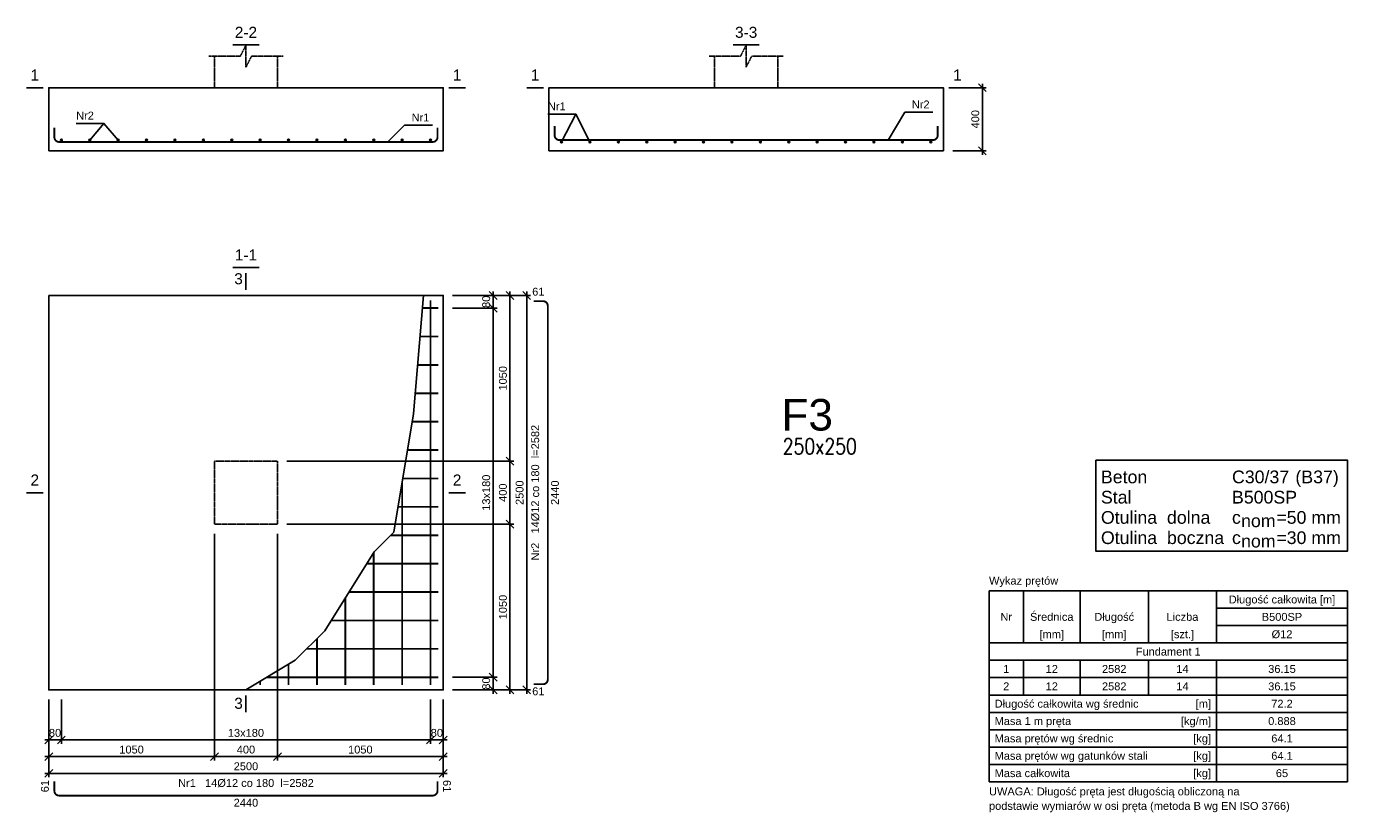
# Model space of a CAD drawing. Header units: millimetres. Extents: x -175722 to -110961, y 52375 to 104640.
# Tile 4 of 146: x -175722 to -167336, y 73244 to 78227. Entities that reach past the tile are written whole.
import ezdxf
from ezdxf.enums import TextEntityAlignment as Align

# ---------------------------------------------------------------- set-up
doc = ezdxf.new("R2010")
doc.units = ezdxf.units.MM
doc.linetypes.add('DASHED', pattern=[0.75, 0.5, -0.25])
for name, color, linetype in [('AS_Balustrady', 53, 'Continuous'), ('SPECBUD_Cienkie', 9, 'Continuous'), ('SPECBUD_Grube', 7, 'Continuous'), ('SPECBUD_Niewidoczne', 4, 'DASHED'), ('SPECBUD_Opisy', 6, 'Continuous'), ('SPECBUD_Pręty zbrojeniowe', 1, 'Continuous'), ('SPECBUD_Wymiary', 9, 'Continuous')]:
    doc.layers.add(name, color=color, linetype=linetype)
doc.styles.add('Arial', font='arial.ttf', dxfattribs={"height": 90})
doc.styles.add('e-cad_3', font='simplex.shx', dxfattribs={"width": 0.8})
doc.styles.add('SPECBUD_TXT', font='arial.ttf')
doc.dimstyles.new('SPECBUD_mm_20', dxfattribs={"dimscale": 20, "dimtxt": 2.5, "dimasz": 2.5, "dimexe": 1.25, "dimexo": 3, "dimgap": 1, "dimtad": 1, "dimdec": 0, "dimzin": 0, "dimtxsty": 'SPECBUD_TXT', "dimblk": 'OBLIQUE', "dimblk1": 'OBLIQUE', "dimblk2": 'OBLIQUE', "dimcen": 1, "dimclrt": 7, "dimadec": 0, "dimazin": 0, "dimtfac": 1, "dimtdec": 4, "dimtofl": 0, "dimtmove": 0, "dimatfit": 3, "dimfxl": 0, "dimtolj": 1, "dimtzin": 0, "dimarcsym": 0})

# ---------------------------------------------------------------- blocks, each defined once
blk = doc.blocks.new('_Oblique')
at = {"color": 0, "linetype": 'ByBlock', "lineweight": -2}
blk.add_line((-0.5, -0.5), (0.5, 0.5), dxfattribs=at)
blk = doc.blocks.new('*D396')
at = {"color": 0, "lineweight": -2, "transparency": 16777216}
for p, q in [((6093.7, -859.26), (6093.7, -409.26)), ((5906.73, -434.26), (6118.7, -434.26)), ((5906.73, -834.26), (6118.7, -834.26)), ((6092.45, -834.26), (6092.45, -834.26))]:
    blk.add_line(p, q, dxfattribs=at)
at = {"layer": 'Defpoints', "color": 0, "transparency": 16777216}
for p in [(5846.73, -434.26), (5846.73, -834.26)]:
    blk.add_point(p, dxfattribs=at)
at = {"transparency": 16777216, "xscale": 50, "yscale": 50}
for p, rotation in [((6093.7, -434.26), 90), ((6093.7, -834.26), 270)]:
    blk.add_blockref('_Oblique', p, dxfattribs=dict(at, rotation=rotation))
at = {"color": 7, "transparency": 16777216, "style": 'SPECBUD_TXT'}
blk.add_text('400', height=50, rotation=90, dxfattribs=at).set_placement((6073.7, -634.26), align=Align.CENTER)
blk = doc.blocks.new('*D397')
at = {"color": 0, "lineweight": -2, "transparency": 16777216}
for p, q in [((2736.4, -1751.52), (3018.93, -1751.52)), ((2993.93, -1856.52), (2993.93, -1726.52)), ((2736.4, -1831.52), (3018.93, -1831.52)), ((2992.68, -1831.52), (2992.68, -1831.52))]:
    blk.add_line(p, q, dxfattribs=at)
at = {"layer": 'Defpoints', "color": 0, "transparency": 16777216}
for p in [(2676.4, -1751.52), (2676.4, -1831.52)]:
    blk.add_point(p, dxfattribs=at)
at = {"transparency": 16777216, "xscale": 50, "yscale": 50}
for p, rotation in [((2993.93, -1751.52), 90), ((2993.93, -1831.52), 270)]:
    blk.add_blockref('_Oblique', p, dxfattribs=dict(at, rotation=rotation))
at = {"color": 7, "transparency": 16777216, "style": 'SPECBUD_TXT'}
blk.add_text('80', height=50, rotation=90, dxfattribs=at).set_placement((2973.93, -1791.52), align=Align.CENTER)
blk = doc.blocks.new('*D398')
at = {"color": 0, "lineweight": -2, "transparency": 16777216}
for p, q in [((2736.4, -1831.52), (3018.93, -1831.52)), ((2993.93, -4196.52), (2993.93, -1806.52)), ((2736.4, -4171.52), (3018.93, -4171.52)), ((2992.68, -4171.52), (2992.68, -4171.52))]:
    blk.add_line(p, q, dxfattribs=at)
at = {"layer": 'Defpoints', "color": 0, "transparency": 16777216}
for p in [(2676.4, -1831.52), (2676.4, -4171.52)]:
    blk.add_point(p, dxfattribs=at)
at = {"transparency": 16777216, "xscale": 50, "yscale": 50}
for p, rotation in [((2993.93, -1831.52), 90), ((2993.93, -4171.52), 270)]:
    blk.add_blockref('_Oblique', p, dxfattribs=dict(at, rotation=rotation))
at = {"color": 7, "transparency": 16777216, "style": 'SPECBUD_TXT'}
blk.add_text('13x180', height=50, rotation=90, dxfattribs=at).set_placement((2973.93, -3001.52), align=Align.CENTER)
blk = doc.blocks.new('*D399')
at = {"color": 0, "lineweight": -2, "transparency": 16777216}
for p, q in [((2736.4, -4171.52), (3018.93, -4171.52)), ((2993.93, -4276.52), (2993.93, -4146.52)), ((2736.4, -4251.52), (3018.93, -4251.52)), ((2992.68, -4251.52), (2992.68, -4251.52))]:
    blk.add_line(p, q, dxfattribs=at)
at = {"layer": 'Defpoints', "color": 0, "transparency": 16777216}
for p in [(2676.4, -4171.52), (2676.4, -4251.52)]:
    blk.add_point(p, dxfattribs=at)
at = {"transparency": 16777216, "xscale": 50, "yscale": 50}
for p, rotation in [((2993.93, -4171.52), 90), ((2993.93, -4251.52), 270)]:
    blk.add_blockref('_Oblique', p, dxfattribs=dict(at, rotation=rotation))
at = {"color": 7, "transparency": 16777216, "style": 'SPECBUD_TXT'}
blk.add_text('80', height=50, rotation=90, dxfattribs=at).set_placement((2973.93, -4211.52), align=Align.CENTER)
blk = doc.blocks.new('*D400')
at = {"color": 0, "lineweight": -2, "transparency": 16777216}
for p, q in [((176.4, -4311.52), (176.4, -4594.05)), ((256.4, -4311.52), (256.4, -4594.05)), ((151.4, -4569.05), (281.4, -4569.05)), ((176.4, -4567.8), (176.4, -4567.8))]:
    blk.add_line(p, q, dxfattribs=at)
at = {"layer": 'Defpoints', "color": 0, "transparency": 16777216}
for p in [(176.4, -4251.52), (256.4, -4251.52)]:
    blk.add_point(p, dxfattribs=at)
at = {"transparency": 16777216, "xscale": 50, "yscale": 50, "rotation": 180}
blk.add_blockref('_Oblique', (176.4, -4569.05), dxfattribs=at)
at = {"transparency": 16777216, "xscale": 50, "yscale": 50}
blk.add_blockref('_Oblique', (256.4, -4569.05), dxfattribs=at)
at = {"color": 7, "transparency": 16777216, "style": 'SPECBUD_TXT'}
blk.add_text('80', height=50, dxfattribs=at).set_placement((216.4, -4549.05), align=Align.CENTER)
blk = doc.blocks.new('*D401')
at = {"color": 0, "lineweight": -2, "transparency": 16777216}
for p, q in [((256.4, -4311.52), (256.4, -4594.05)), ((2596.4, -4311.52), (2596.4, -4594.05)), ((231.4, -4569.05), (2621.4, -4569.05)), ((256.4, -4567.8), (256.4, -4567.8))]:
    blk.add_line(p, q, dxfattribs=at)
at = {"layer": 'Defpoints', "color": 0, "transparency": 16777216}
for p in [(256.4, -4251.52), (2596.4, -4251.52)]:
    blk.add_point(p, dxfattribs=at)
at = {"transparency": 16777216, "xscale": 50, "yscale": 50, "rotation": 180}
blk.add_blockref('_Oblique', (256.4, -4569.05), dxfattribs=at)
at = {"transparency": 16777216, "xscale": 50, "yscale": 50}
blk.add_blockref('_Oblique', (2596.4, -4569.05), dxfattribs=at)
at = {"color": 7, "transparency": 16777216, "style": 'SPECBUD_TXT'}
blk.add_text('13x180', height=50, dxfattribs=at).set_placement((1426.4, -4549.05), align=Align.CENTER)
blk = doc.blocks.new('*D402')
at = {"color": 0, "lineweight": -2, "transparency": 16777216}
for p, q in [((2596.4, -4311.52), (2596.4, -4594.05)), ((2676.4, -4311.52), (2676.4, -4594.05)), ((2571.4, -4569.05), (2701.4, -4569.05)), ((2596.4, -4567.8), (2596.4, -4567.8))]:
    blk.add_line(p, q, dxfattribs=at)
at = {"layer": 'Defpoints', "color": 0, "transparency": 16777216}
for p in [(2596.4, -4251.52), (2676.4, -4251.52)]:
    blk.add_point(p, dxfattribs=at)
at = {"transparency": 16777216, "xscale": 50, "yscale": 50, "rotation": 180}
blk.add_blockref('_Oblique', (2596.4, -4569.05), dxfattribs=at)
at = {"transparency": 16777216, "xscale": 50, "yscale": 50}
blk.add_blockref('_Oblique', (2676.4, -4569.05), dxfattribs=at)
at = {"color": 7, "transparency": 16777216, "style": 'SPECBUD_TXT'}
blk.add_text('80', height=50, dxfattribs=at).set_placement((2636.4, -4549.05), align=Align.CENTER)
blk = doc.blocks.new('*D403')
at = {"color": 0, "lineweight": -2, "transparency": 16777216}
for p, q in [((1226.4, -3261.52), (1226.4, -4699.89)), ((176.4, -4311.52), (176.4, -4699.89)), ((151.4, -4674.89), (1251.4, -4674.89)), ((176.4, -4673.64), (176.4, -4673.64))]:
    blk.add_line(p, q, dxfattribs=at)
at = {"layer": 'Defpoints', "color": 0, "transparency": 16777216}
for p in [(1226.4, -3201.52), (176.4, -4251.52)]:
    blk.add_point(p, dxfattribs=at)
at = {"transparency": 16777216, "xscale": 50, "yscale": 50, "rotation": 180}
blk.add_blockref('_Oblique', (176.4, -4674.89), dxfattribs=at)
at = {"transparency": 16777216, "xscale": 50, "yscale": 50}
blk.add_blockref('_Oblique', (1226.4, -4674.89), dxfattribs=at)
at = {"color": 7, "transparency": 16777216, "style": 'SPECBUD_TXT'}
blk.add_text('1050', height=50, dxfattribs=at).set_placement((701.4, -4654.89), align=Align.CENTER)
blk = doc.blocks.new('*D404')
at = {"color": 0, "lineweight": -2, "transparency": 16777216}
for p, q in [((1226.4, -3261.52), (1226.4, -4699.89)), ((1626.4, -3261.52), (1626.4, -4699.89)), ((1201.4, -4674.89), (1651.4, -4674.89)), ((1226.4, -4673.64), (1226.4, -4673.64))]:
    blk.add_line(p, q, dxfattribs=at)
at = {"layer": 'Defpoints', "color": 0, "transparency": 16777216}
for p in [(1226.4, -3201.52), (1626.4, -3201.52)]:
    blk.add_point(p, dxfattribs=at)
at = {"transparency": 16777216, "xscale": 50, "yscale": 50, "rotation": 180}
blk.add_blockref('_Oblique', (1226.4, -4674.89), dxfattribs=at)
at = {"transparency": 16777216, "xscale": 50, "yscale": 50}
blk.add_blockref('_Oblique', (1626.4, -4674.89), dxfattribs=at)
at = {"color": 7, "transparency": 16777216, "style": 'SPECBUD_TXT'}
blk.add_text('400', height=50, dxfattribs=at).set_placement((1426.4, -4654.89), align=Align.CENTER)
blk = doc.blocks.new('*D405')
at = {"color": 0, "lineweight": -2, "transparency": 16777216}
for p, q in [((1626.4, -3261.52), (1626.4, -4699.89)), ((2676.4, -4311.52), (2676.4, -4699.89)), ((1601.4, -4674.89), (2701.4, -4674.89)), ((1626.4, -4673.64), (1626.4, -4673.64))]:
    blk.add_line(p, q, dxfattribs=at)
at = {"layer": 'Defpoints', "color": 0, "transparency": 16777216}
for p in [(1626.4, -3201.52), (2676.4, -4251.52)]:
    blk.add_point(p, dxfattribs=at)
at = {"transparency": 16777216, "xscale": 50, "yscale": 50, "rotation": 180}
blk.add_blockref('_Oblique', (1626.4, -4674.89), dxfattribs=at)
at = {"transparency": 16777216, "xscale": 50, "yscale": 50}
blk.add_blockref('_Oblique', (2676.4, -4674.89), dxfattribs=at)
at = {"color": 7, "transparency": 16777216, "style": 'SPECBUD_TXT'}
blk.add_text('1050', height=50, dxfattribs=at).set_placement((2151.4, -4654.89), align=Align.CENTER)
blk = doc.blocks.new('*D406')
at = {"color": 0, "lineweight": -2, "transparency": 16777216}
for p, q in [((176.4, -4311.52), (176.4, -4805.73)), ((2676.4, -4311.52), (2676.4, -4805.73)), ((176.4, -4779.48), (176.4, -4779.48)), ((151.4, -4780.73), (2701.4, -4780.73))]:
    blk.add_line(p, q, dxfattribs=at)
at = {"layer": 'Defpoints', "color": 0, "transparency": 16777216}
for p in [(176.4, -4251.52), (2676.4, -4251.52)]:
    blk.add_point(p, dxfattribs=at)
at = {"transparency": 16777216, "xscale": 50, "yscale": 50, "rotation": 180}
blk.add_blockref('_Oblique', (176.4, -4780.73), dxfattribs=at)
at = {"transparency": 16777216, "xscale": 50, "yscale": 50}
blk.add_blockref('_Oblique', (2676.4, -4780.73), dxfattribs=at)
at = {"color": 7, "transparency": 16777216, "style": 'SPECBUD_TXT'}
blk.add_text('2500', height=50, dxfattribs=at).set_placement((1426.4, -4760.73), align=Align.CENTER)
blk = doc.blocks.new('*D407')
at = {"color": 0, "lineweight": -2, "transparency": 16777216}
for p, q in [((2736.4, -1751.52), (3124.77, -1751.52)), ((3099.77, -2826.52), (3099.77, -1726.52)), ((1686.4, -2801.52), (3124.77, -2801.52)), ((3098.52, -2801.52), (3098.52, -2801.52))]:
    blk.add_line(p, q, dxfattribs=at)
at = {"layer": 'Defpoints', "color": 0, "transparency": 16777216}
for p in [(2676.4, -1751.52), (1626.4, -2801.52)]:
    blk.add_point(p, dxfattribs=at)
at = {"transparency": 16777216, "xscale": 50, "yscale": 50}
for p, rotation in [((3099.77, -1751.52), 90), ((3099.77, -2801.52), 270)]:
    blk.add_blockref('_Oblique', p, dxfattribs=dict(at, rotation=rotation))
at = {"color": 7, "transparency": 16777216, "style": 'SPECBUD_TXT'}
blk.add_text('1050', height=50, rotation=90, dxfattribs=at).set_placement((3079.77, -2276.52), align=Align.CENTER)
blk = doc.blocks.new('*D408')
at = {"color": 0, "lineweight": -2, "transparency": 16777216}
for p, q in [((1686.4, -2801.52), (3124.77, -2801.52)), ((3099.77, -3226.52), (3099.77, -2776.52)), ((1686.4, -3201.52), (3124.77, -3201.52)), ((3098.52, -3201.52), (3098.52, -3201.52))]:
    blk.add_line(p, q, dxfattribs=at)
at = {"layer": 'Defpoints', "color": 0, "transparency": 16777216}
for p in [(1626.4, -2801.52), (1626.4, -3201.52)]:
    blk.add_point(p, dxfattribs=at)
at = {"transparency": 16777216, "xscale": 50, "yscale": 50}
for p, rotation in [((3099.77, -2801.52), 90), ((3099.77, -3201.52), 270)]:
    blk.add_blockref('_Oblique', p, dxfattribs=dict(at, rotation=rotation))
at = {"color": 7, "transparency": 16777216, "style": 'SPECBUD_TXT'}
blk.add_text('400', height=50, rotation=90, dxfattribs=at).set_placement((3079.77, -3001.52), align=Align.CENTER)
blk = doc.blocks.new('*D409')
at = {"color": 0, "lineweight": -2, "transparency": 16777216}
for p, q in [((3099.77, -4276.52), (3099.77, -3176.52)), ((1686.4, -3201.52), (3124.77, -3201.52)), ((2736.4, -4251.52), (3124.77, -4251.52)), ((3098.52, -4251.52), (3098.52, -4251.52))]:
    blk.add_line(p, q, dxfattribs=at)
at = {"layer": 'Defpoints', "color": 0, "transparency": 16777216}
for p in [(1626.4, -3201.52), (2676.4, -4251.52)]:
    blk.add_point(p, dxfattribs=at)
at = {"transparency": 16777216, "xscale": 50, "yscale": 50}
for p, rotation in [((3099.77, -3201.52), 90), ((3099.77, -4251.52), 270)]:
    blk.add_blockref('_Oblique', p, dxfattribs=dict(at, rotation=rotation))
at = {"color": 7, "transparency": 16777216, "style": 'SPECBUD_TXT'}
blk.add_text('1050', height=50, rotation=90, dxfattribs=at).set_placement((3079.77, -3726.52), align=Align.CENTER)
blk = doc.blocks.new('*D410')
at = {"color": 0, "lineweight": -2, "transparency": 16777216}
for p, q in [((2736.4, -1751.52), (3230.61, -1751.52)), ((3205.61, -4276.52), (3205.61, -1726.52)), ((2736.4, -4251.52), (3230.61, -4251.52)), ((3204.36, -4251.52), (3204.36, -4251.52))]:
    blk.add_line(p, q, dxfattribs=at)
at = {"layer": 'Defpoints', "color": 0, "transparency": 16777216}
for p in [(2676.4, -1751.52), (2676.4, -4251.52)]:
    blk.add_point(p, dxfattribs=at)
at = {"transparency": 16777216, "xscale": 50, "yscale": 50}
for p, rotation in [((3205.61, -1751.52), 90), ((3205.61, -4251.52), 270)]:
    blk.add_blockref('_Oblique', p, dxfattribs=dict(at, rotation=rotation))
at = {"color": 7, "transparency": 16777216, "style": 'SPECBUD_TXT'}
blk.add_text('2500', height=50, rotation=90, dxfattribs=at).set_placement((3185.61, -3001.52), align=Align.CENTER)
blk = doc.blocks.new('SPECBUD_SRKWITY1_20260225212417')
at = {"layer": 'SPECBUD_Pręty zbrojeniowe', "ltscale": 4}
h = blk.add_hatch(color=256, dxfattribs=at)
edge = h.paths.add_edge_path()
edge.add_arc((256.4, -766.26), 6, 0, 360)
h = blk.add_hatch(color=256, dxfattribs=at)
edge = h.paths.add_edge_path()
edge.add_arc((436.4, -766.26), 6, 0, 360)
h = blk.add_hatch(color=256, dxfattribs=at)
edge = h.paths.add_edge_path()
edge.add_arc((616.4, -766.26), 6, 0, 360)
h = blk.add_hatch(color=256, dxfattribs=at)
edge = h.paths.add_edge_path()
edge.add_arc((796.4, -766.26), 6, 0, 360)
h = blk.add_hatch(color=256, dxfattribs=at)
edge = h.paths.add_edge_path()
edge.add_arc((976.4, -766.26), 6, 0, 360)
h = blk.add_hatch(color=256, dxfattribs=at)
edge = h.paths.add_edge_path()
edge.add_arc((1156.4, -766.26), 6, 0, 360)
h = blk.add_hatch(color=256, dxfattribs=at)
edge = h.paths.add_edge_path()
edge.add_arc((1336.4, -766.26), 6, 0, 360)
h = blk.add_hatch(color=256, dxfattribs=at)
edge = h.paths.add_edge_path()
edge.add_arc((1516.4, -766.26), 6, 0, 360)
h = blk.add_hatch(color=256, dxfattribs=at)
edge = h.paths.add_edge_path()
edge.add_arc((1696.4, -766.26), 6, 0, 360)
h = blk.add_hatch(color=256, dxfattribs=at)
edge = h.paths.add_edge_path()
edge.add_arc((1876.4, -766.26), 6, 0, 360)
h = blk.add_hatch(color=256, dxfattribs=at)
edge = h.paths.add_edge_path()
edge.add_arc((2056.4, -766.26), 6, 0, 360)
h = blk.add_hatch(color=256, dxfattribs=at)
edge = h.paths.add_edge_path()
edge.add_arc((2236.4, -766.26), 6, 0, 360)
h = blk.add_hatch(color=256, dxfattribs=at)
edge = h.paths.add_edge_path()
edge.add_arc((2416.4, -766.26), 6, 0, 360)
h = blk.add_hatch(color=256, dxfattribs=at)
edge = h.paths.add_edge_path()
edge.add_arc((2596.4, -766.26), 6, 0, 360)
h = blk.add_hatch(color=256, dxfattribs=at)
edge = h.paths.add_edge_path()
edge.add_arc((3426.73, -778.26), 6, 0, 360)
h = blk.add_hatch(color=256, dxfattribs=at)
edge = h.paths.add_edge_path()
edge.add_arc((3606.73, -778.26), 6, 0, 360)
h = blk.add_hatch(color=256, dxfattribs=at)
edge = h.paths.add_edge_path()
edge.add_arc((3786.73, -778.26), 6, 0, 360)
h = blk.add_hatch(color=256, dxfattribs=at)
edge = h.paths.add_edge_path()
edge.add_arc((3966.73, -778.26), 6, 0, 360)
h = blk.add_hatch(color=256, dxfattribs=at)
edge = h.paths.add_edge_path()
edge.add_arc((4146.73, -778.26), 6, 0, 360)
h = blk.add_hatch(color=256, dxfattribs=at)
edge = h.paths.add_edge_path()
edge.add_arc((4326.73, -778.26), 6, 0, 360)
h = blk.add_hatch(color=256, dxfattribs=at)
edge = h.paths.add_edge_path()
edge.add_arc((4506.73, -778.26), 6, 0, 360)
h = blk.add_hatch(color=256, dxfattribs=at)
edge = h.paths.add_edge_path()
edge.add_arc((4686.73, -778.26), 6, 0, 360)
h = blk.add_hatch(color=256, dxfattribs=at)
edge = h.paths.add_edge_path()
edge.add_arc((4866.73, -778.26), 6, 0, 360)
h = blk.add_hatch(color=256, dxfattribs=at)
edge = h.paths.add_edge_path()
edge.add_arc((5046.73, -778.26), 6, 0, 360)
h = blk.add_hatch(color=256, dxfattribs=at)
edge = h.paths.add_edge_path()
edge.add_arc((5226.73, -778.26), 6, 0, 360)
h = blk.add_hatch(color=256, dxfattribs=at)
edge = h.paths.add_edge_path()
edge.add_arc((5406.73, -778.26), 6, 0, 360)
h = blk.add_hatch(color=256, dxfattribs=at)
edge = h.paths.add_edge_path()
edge.add_arc((5586.73, -778.26), 6, 0, 360)
h = blk.add_hatch(color=256, dxfattribs=at)
edge = h.paths.add_edge_path()
edge.add_arc((5766.73, -778.26), 6, 0, 360)
at = {"layer": 'SPECBUD_Cienkie', "linetype": 'Continuous', "ltscale": 4}
for p, q in [((6353.99, -3953.94), (6353.99, -3623.7)), ((6713.36, -3953.94), (6713.36, -3623.7)), ((7145.74, -3953.94), (7145.74, -3623.7)), ((7578.12, -3953.94), (7578.12, -3623.7)), ((7578.12, -3733.78), (8407.43, -3733.78)), ((7578.12, -3843.86), (8407.43, -3843.86)), ((6136.03, -4064.02), (8407.43, -4064.02)), ((6353.99, -4284.18), (6353.99, -4064.02)), ((6713.36, -4284.18), (6713.36, -4064.02)), ((7145.74, -4284.18), (7145.74, -4064.02)), ((7578.12, -4834.58), (7578.12, -4064.02)), ((6136.03, -4174.1), (8407.43, -4174.1)), ((6136.03, -4394.26), (8407.43, -4394.26)), ((6136.03, -4504.34), (8407.43, -4504.34)), ((6136.03, -4614.42), (8407.43, -4614.42)), ((6136.03, -4724.5), (8407.43, -4724.5))]:
    blk.add_line(p, q, dxfattribs=at)
blk.add_lwpolyline([(2551.4, -1751.52), (2488.9, -2501.52), (2363.9, -3251.52), (2238.9, -3376.52), (1926.4, -3876.52), (1738.9, -4064.02), (1426.4, -4251.52)], dxfattribs=at)
at = {"layer": 'SPECBUD_Grube', "linetype": 'Continuous', "ltscale": 4}
for p, q in [((6136.03, -3623.7), (8407.43, -3623.7)), ((6136.03, -4834.58), (6136.03, -3623.7)), ((8407.43, -4834.58), (8407.43, -3623.7)), ((6136.03, -3953.94), (8407.43, -3953.94)), ((6136.03, -4284.18), (8407.43, -4284.18)), ((6136.03, -4834.58), (8407.43, -4834.58))]:
    blk.add_line(p, q, dxfattribs=at)
for points in [[(176.4, -834.26), (176.4, -434.26), (1176.4, -434.26), (1176.4, -434.26), (1226.4, -434.26), (1226.4, -434.26), (1226.4, -434.26), (1226.4, -434.26), (1626.4, -434.26), (1626.4, -434.26), (1626.4, -434.26), (1626.4, -434.26), (1676.4, -434.26), (1676.4, -434.26), (2676.4, -434.26), (2676.4, -834.26), (176.4, -834.26)], [(3346.73, -834.26), (3346.73, -434.26), (4346.73, -434.26), (4346.73, -434.26), (4396.73, -434.26), (4396.73, -434.26), (4396.73, -434.26), (4396.73, -434.26), (4796.73, -434.26), (4796.73, -434.26), (4796.73, -434.26), (4796.73, -434.26), (4846.73, -434.26), (4846.73, -434.26), (5846.73, -434.26), (5846.73, -834.26), (3346.73, -834.26)], [(176.4, -1751.52), (2676.4, -1751.52), (2676.4, -4251.52), (176.4, -4251.52), (176.4, -1751.52)]]:
    blk.add_lwpolyline(points, dxfattribs=at)
blk.add_lwpolyline([(6813.29, -2794.94), (8407.43, -2794.94), (8407.43, -3372.5), (6813.29, -3372.5)], close=True, dxfattribs=at)
at = {"layer": 'SPECBUD_Niewidoczne', "linetype": 'DASHED', "ltscale": 4}
for p, q in [((1226.4, -434.26), (1226.4, -234.26)), ((1626.4, -434.26), (1626.4, -234.26)), ((4396.73, -434.26), (4396.73, -234.26)), ((4796.73, -434.26), (4796.73, -234.26))]:
    blk.add_line(p, q, dxfattribs=at)
for points in [[(1191.12, -234.26), (1391.12, -234.26), (1426.4, -163.71), (1426.4, -304.81), (1461.68, -234.26), (1661.68, -234.26)], [(4361.45, -234.26), (4561.45, -234.26), (4596.73, -163.7), (4596.73, -304.82), (4632.01, -234.26), (4832.01, -234.26)], [(1226.4, -2801.52), (1626.4, -2801.52), (1626.4, -3201.52), (1226.4, -3201.52), (1226.4, -2801.52)]]:
    blk.add_lwpolyline(points, dxfattribs=at)
at = {"layer": 'SPECBUD_Opisy', "linetype": 'Continuous', "ltscale": 4}
for p, q in [((1343.33, -163.7), (1509.47, -163.7)), ((4513.66, -163.7), (4679.8, -163.7)), ((141.12, -434.26), (35.28, -434.26)), ((2711.68, -434.26), (2817.51, -434.26)), ((3311.45, -434.26), (3205.61, -434.26)), ((5882.01, -434.26), (5987.85, -434.26)), ((1343.33, -1575.12), (1509.47, -1575.12)), ((1426.4, -1716.24), (1426.4, -1610.4)), ((141.12, -3001.52), (35.28, -3001.52)), ((2711.68, -3001.52), (2817.52, -3001.52)), ((1426.4, -4286.8), (1426.4, -4392.64))]:
    blk.add_line(p, q, dxfattribs=at)
for points in [[(350.02, -660.43), (526.4, -660.43), (616.4, -766.26)], [(350.02, -660.43), (526.4, -660.43), (436.4, -766.26)], [(3340.33, -601.86), (3516.73, -601.86), (3606.73, -778.26)], [(3340.33, -601.86), (3516.73, -601.86), (3426.73, -778.26)], [(5778.97, -589.86), (5602.57, -589.86), (5496.73, -766.26)], [(2608.61, -672.43), (2432.23, -672.43), (2326.4, -778.26)]]:
    blk.add_lwpolyline(points, dxfattribs=at)
at = {"layer": 'SPECBUD_Pręty zbrojeniowe', "linetype": 'Continuous', "ltscale": 4, "const_width": 12}
for points in [[(5810.73, -676.26), (5810.73, -736.26, -0.4142136), (5780.73, -766.26), (3412.73, -766.26, -0.4142136), (3382.73, -736.26), (3382.73, -676.26)], [(2640.4, -688.26), (2640.4, -748.26, -0.4142136), (2610.4, -778.26), (242.4, -778.26, -0.4142136), (212.4, -748.26), (212.4, -688.26)], [(3249.5, -1787.52), (3309.5, -1787.52, -0.4142136), (3339.5, -1817.52), (3339.5, -4185.52, -0.4142136), (3309.5, -4215.52), (3249.5, -4215.52)], [(2640.4, -4831.68), (2640.4, -4891.68, -0.4142136), (2610.4, -4921.68), (242.4, -4921.68, -0.4142136), (212.4, -4891.68), (212.4, -4831.68)]]:
    blk.add_lwpolyline(points, format="xyb", dxfattribs=at)
for points in [[(2544.73, -1831.52), (2646.4, -1831.52)], [(2596.4, -1781.52), (2596.4, -4221.52)], [(2529.73, -2011.52), (2646.4, -2011.52)], [(2514.73, -2191.52), (2646.4, -2191.52)], [(2499.73, -2371.52), (2646.4, -2371.52)], [(2480.57, -2551.52), (2646.4, -2551.52)], [(2450.57, -2731.52), (2646.4, -2731.52)], [(2416.4, -2936.52), (2416.4, -4221.52)], [(2420.57, -2911.52), (2646.4, -2911.52)], [(2390.57, -3091.52), (2646.4, -3091.52)], [(2343.9, -3271.52), (2646.4, -3271.52)], [(2236.4, -3380.52), (2236.4, -4221.52)], [(2192.02, -3451.52), (2646.4, -3451.52)], [(2056.4, -3668.52), (2056.4, -4221.52)], [(2079.52, -3631.52), (2646.4, -3631.52)], [(1967.03, -3811.52), (2646.4, -3811.52)], [(1876.4, -3926.52), (1876.4, -4221.52)], [(1811.4, -3991.52), (2646.4, -3991.52)], [(1696.4, -4089.52), (1696.4, -4221.52)], [(1516.4, -4197.52), (1516.4, -4221.52)], [(1559.73, -4171.52), (2646.4, -4171.52)]]:
    blk.add_lwpolyline(points, dxfattribs=at)
at = {"layer": 'SPECBUD_Pręty zbrojeniowe', "linetype": 'Continuous', "ltscale": 4}
for centre in [(256.4, -766.26), (436.4, -766.26), (616.4, -766.26), (796.4, -766.26), (976.4, -766.26), (1156.4, -766.26), (1336.4, -766.26), (1516.4, -766.26), (1696.4, -766.26), (1876.4, -766.26), (2056.4, -766.26), (2236.4, -766.26), (2416.4, -766.26), (2596.4, -766.26), (3426.73, -778.26), (3606.73, -778.26), (3786.73, -778.26), (3966.73, -778.26), (4146.73, -778.26), (4326.73, -778.26), (4506.73, -778.26), (4686.73, -778.26), (4866.73, -778.26), (5046.73, -778.26), (5226.73, -778.26), (5406.73, -778.26), (5586.73, -778.26), (5766.73, -778.26)]:
    blk.add_circle(centre, 6, dxfattribs=at)
at = {"layer": 'SPECBUD_Opisy', "color": 7, "ltscale": 4, "style": 'SPECBUD_TXT'}
for s, height, p in [('2-2', 70, (1426.4, -139.34)), ('3-3', 70, (4596.73, -139.34)), ('1', 70, (88.2, -409.9)), ('1', 70, (2764.59, -409.9)), ('1', 70, (3258.53, -409.9)), ('1', 70, (5934.93, -409.9)), ('1-1', 70, (1426.4, -1550.76)), ('61', 50, (3279.5, -1767.41)), ('2', 70, (88.2, -2977.16)), ('2', 70, (2764.6, -2977.16))]:
    blk.add_text(s, height=height, dxfattribs=at).set_placement(p, align=Align.BOTTOM_CENTER)
for s, p in [('Nr2', (350.02, -586.11)), ('Nr1', (3340.33, -527.53)), ('Nr2', (5646.66, -515.53)), ('Nr1', (2476.32, -598.11)), ('UWAGA: Długość pręta jest długością obliczoną na ', (6136.03, -4870.33)), ('podstawie wymiarów w osi pręta (metoda B wg EN ISO 3766)', (6136.03, -4962.06))]:
    blk.add_text(s, height=50, dxfattribs=at).set_placement(p, align=Align.TOP_LEFT)
blk.add_text('3', height=70, dxfattribs=at).set_placement((1406.64, -1610.4), align=Align.TOP_RIGHT)
for s, p in [('Nr2   14Ø12 co 180  l=2582', (3234.71, -3001.52)), ('2440', (3359.61, -3001.52))]:
    blk.add_text(s, height=50, rotation=90, dxfattribs=at).set_placement(p, align=Align.TOP_CENTER)
at = {"layer": 'SPECBUD_Opisy', "color": 7, "ltscale": 0.2, "style": 'SPECBUD_TXT'}
for s, height, p in [('Beton', 80.465, (6845.23, -2941.83)), ('C30/37', 80.465, (7675.95, -2941.83)), (' (B37)', 80.465, (8046.63, -2941.83)), ('Stal', 80.465, (6845.23, -3070.25)), ('B500SP', 80.465, (7675.95, -3070.25)), ('Otulina  dolna', 80.465, (6845.23, -3198.67)), ('c', 80.47, (7675.95, -3198.67)), ('nom', 80.465, (7733.44, -3220.07)), ('=50 mm', 80.465, (7957.06, -3198.67)), ('Otulina  boczna', 80.465, (6845.23, -3327.09)), ('c', 80.47, (7675.95, -3327.09)), ('=30 mm', 80.465, (7957.06, -3327.09)), ('nom', 80.465, (7733.44, -3348.49))]:
    blk.add_text(s, height=height, dxfattribs=at).set_placement(p)
at = {"layer": 'SPECBUD_Opisy', "color": 7, "ltscale": 4, "style": 'SPECBUD_TXT'}
for s, p in [('Wykaz prętów', (6136.03, -3559.48)), ('Długość całkowita wg średnic', (6171.31, -4339.21)), ('Masa 1 m pręta', (6171.31, -4449.29)), ('Masa prętów wg średnic', (6171.31, -4559.37)), ('Masa prętów wg gatunków stali', (6171.31, -4669.45)), ('Masa całkowita', (6171.31, -4779.53))]:
    blk.add_text(s, height=50, dxfattribs=at).set_placement(p, align=Align.MIDDLE_LEFT)
for s, p in [('Długość całkowita [m]', (7992.77, -3678.73)), ('Nr', (6245.01, -3788.81)), ('Średnica', (6533.67, -3788.81)), ('Długość', (6929.55, -3788.81)), ('Liczba', (7361.93, -3788.81)), ('B500SP', (7992.77, -3788.81)), ('[mm]', (6533.67, -3898.89)), ('[mm]', (6929.55, -3898.89)), ('[szt.]', (7361.93, -3898.89)), ('Ø12', (7992.77, -3898.89)), ('Fundament 1', (7271.73, -4008.97)), ('1', (6245.01, -4119.05)), ('12', (6533.67, -4119.05)), ('2582', (6929.55, -4119.05)), ('14', (7361.93, -4119.05)), ('36.15', (7992.77, -4119.05)), ('2', (6245.01, -4229.13)), ('12', (6533.67, -4229.13)), ('2582', (6929.55, -4229.13)), ('14', (7361.93, -4229.13)), ('36.15', (7992.77, -4229.13)), ('72.2', (7992.77, -4339.21)), ('0.888', (7992.77, -4449.29)), ('64.1', (7992.77, -4559.37)), ('64.1', (7992.77, -4669.45)), ('65', (7992.77, -4779.53))]:
    blk.add_text(s, height=50, dxfattribs=at).set_placement(p, align=Align.MIDDLE_CENTER)
for s, p in [('61', (3279.5, -4235.63)), ('Nr1   14Ø12 co 180  l=2582', (1426.4, -4816.89)), ('2440', (1426.4, -4941.79))]:
    blk.add_text(s, height=50, dxfattribs=at).set_placement(p, align=Align.TOP_CENTER)
blk.add_text('3', height=70, dxfattribs=at).set_placement((1406.64, -4392.64), align=Align.BOTTOM_RIGHT)
for s, p in [('[m]', (7542.84, -4339.21)), ('[kg/m]', (7542.84, -4449.29)), ('[kg]', (7542.84, -4559.37)), ('[kg]', (7542.84, -4669.45)), ('[kg]', (7542.84, -4779.53))]:
    blk.add_text(s, height=50, dxfattribs=at).set_placement(p, align=Align.MIDDLE_RIGHT)
for rotation, p in [(90, (192.29, -4861.68)), (-90, (2660.51, -4861.68))]:
    blk.add_text('61', height=50, rotation=rotation, dxfattribs=at).set_placement(p, align=Align.BOTTOM_CENTER)
at = {"layer": 'SPECBUD_Wymiary', "ltscale": 4}
for base, p1, p2, picture, middle in [((6093.7, -434.26), (5846.73, -834.26), (5846.73, -434.26), '*D396', (6093.7, -634.26)), ((3099.77, -1751.52), (1626.4, -2801.52), (2676.4, -1751.52), '*D407', (3099.77, -2276.52)), ((2993.93, -1751.52), (2676.4, -1831.52), (2676.4, -1751.52), '*D397', (2993.93, -1791.52)), ((3205.61, -1751.52), (2676.4, -4251.52), (2676.4, -1751.52), '*D410', (3205.61, -3001.52)), ((3099.77, -2801.52), (1626.4, -3201.52), (1626.4, -2801.52), '*D408', (3099.77, -3001.52)), ((3099.77, -3201.52), (2676.4, -4251.52), (1626.4, -3201.52), '*D409', (3099.77, -3726.52)), ((2993.93, -4171.52), (2676.4, -4251.52), (2676.4, -4171.52), '*D399', (2993.93, -4211.52))]:
    dim = blk.add_linear_dim(base=base, p1=p1, p2=p2, angle=90, dimstyle='SPECBUD_mm_20', override={"dimblk1": 'Oblique', "dimblk2": 'Oblique', "dimsah": 1}, dxfattribs=at)
    dim.commit()
    dim.dimension.update_dxf_attribs({"geometry": picture, "text_midpoint": middle})
dim = blk.add_linear_dim(base=(2993.93, -1831.52), p1=(2676.4, -4171.52), p2=(2676.4, -1831.52), angle=90, text='13x180', dimstyle='SPECBUD_mm_20', override={"dimblk1": 'Oblique', "dimblk2": 'Oblique', "dimsah": 1}, dxfattribs=at)
dim.commit()
dim.dimension.update_dxf_attribs({"geometry": '*D398', "text_midpoint": (2993.93, -3001.52)})
for base, p1, p2, picture, middle in [((1226.4, -4674.89), (176.4, -4251.52), (1226.4, -3201.52), '*D403', (701.4, -4674.89)), ((1626.4, -4674.89), (1226.4, -3201.52), (1626.4, -3201.52), '*D404', (1426.4, -4674.89)), ((2676.4, -4674.89), (1626.4, -3201.52), (2676.4, -4251.52), '*D405', (2151.4, -4674.89)), ((256.4, -4569.05), (176.4, -4251.52), (256.4, -4251.52), '*D400', (216.4, -4569.05)), ((2676.4, -4780.73), (176.4, -4251.52), (2676.4, -4251.52), '*D406', (1426.4, -4780.73)), ((2676.4, -4569.05), (2596.4, -4251.52), (2676.4, -4251.52), '*D402', (2636.4, -4569.05))]:
    dim = blk.add_linear_dim(base=base, p1=p1, p2=p2, dimstyle='SPECBUD_mm_20', override={"dimblk1": 'Oblique', "dimblk2": 'Oblique', "dimsah": 1}, dxfattribs=at)
    dim.commit()
    dim.dimension.update_dxf_attribs({"geometry": picture, "text_midpoint": middle})
dim = blk.add_linear_dim(base=(2596.4, -4569.05), p1=(256.4, -4251.52), p2=(2596.4, -4251.52), text='13x180', dimstyle='SPECBUD_mm_20', override={"dimblk1": 'Oblique', "dimblk2": 'Oblique', "dimsah": 1}, dxfattribs=at)
dim.commit()
dim.dimension.update_dxf_attribs({"geometry": '*D401', "text_midpoint": (1426.4, -4569.05)})

msp = doc.modelspace()

# ---------------------------------------------------------------- block references
msp.add_blockref('SPECBUD_SRKWITY1_20260225212417', (-175757.1092, 78273.48859))

# ---------------------------------------------------------------- texts
at = {"layer": 'AS_Balustrady', "linetype": 'Continuous', "ltscale": 0.25, "style": 'Arial'}
msp.add_text('F3', height=200, dxfattribs=at).set_placement((-170936.34272, 75665.82843))
at = {"layer": 'AS_Balustrady', "linetype": 'Continuous', "ltscale": 0.25, "style": 'e-cad_3', "width": 0.8}
msp.add_text('250x250', height=100, dxfattribs=at).set_placement((-170928.5428, 75515.82843))

doc.saveas('drawing.dxf')
